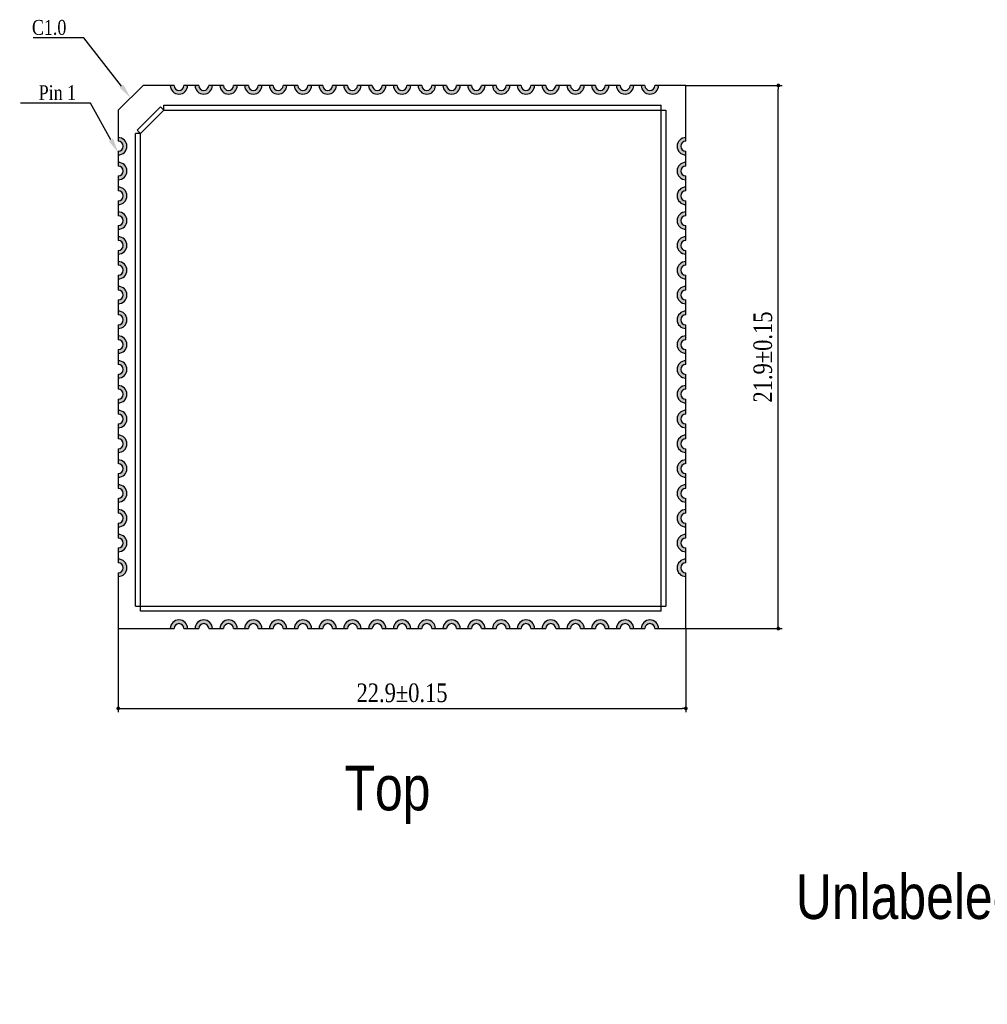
# Model space of a CAD drawing. Header units: millimetres. Extents: x -15.7 to 68.4, y -15.2 to 25.9.
# Tile 1 of 7: x -15.7 to 23.4, y -15.2 to 24.6. Entities that reach past the tile are written whole.
import ezdxf
from ezdxf import colors
from ezdxf.entities.mleader import LeaderData, LeaderLine
from ezdxf.math import Vec2, Vec3

# ---------------------------------------------------------------- set-up
doc = ezdxf.new("R2010")
doc.units = ezdxf.units.MM
doc.header["$LTSCALE"] = 30.734
doc.header["$PDMODE"] = 3
doc.header["$PDSIZE"] = 8
doc.layers.get('0').update_dxf_attribs({"linetype": 'CONTINUOUS'})
doc.layers.get('Defpoints').update_dxf_attribs({"linetype": 'CONTINUOUS'})
for name, color, linetype in [('01 实线', 7, 'CONTINUOUS'), ('02___PRT_ALL_AXES', 7, 'CONTINUOUS'), ('03 标注', 3, 'CONTINUOUS'), ('04 \\M+2A4E5\\M+2A672', 1, 'CONTINUOUS')]:
    doc.layers.add(name, color=color, linetype=linetype)
doc.styles.add('Font_1_Times New Roman', font='times.ttf', dxfattribs={"width": 0.8})
doc.styles.add('ST1', font='arial.ttf', dxfattribs={"width": 0.8})
doc.dimstyles.new('Dim._2_spot_mini', dxfattribs={"dimscale": 0.3, "dimtxt": 2.5, "dimasz": 0.5, "dimexe": 0.5, "dimexo": 0, "dimgap": 0.8, "dimtad": 1, "dimdec": 3, "dimzin": 9, "dimdsep": 46, "dimtxsty": 'Font_1_Times New Roman', "dimblk": 'DOT', "dimcen": 0.1, "dimclrd": 256, "dimclre": 256, "dimclrt": 256, "dimadec": 0, "dimazin": 0, "dimtp": 0.1, "dimtm": 0.1, "dimtfac": 1, "dimtdec": 3, "dimtmove": 0, "dimatfit": 3, "dimfxl": 0, "dimtolj": 1, "dimlwd": -1, "dimlwe": -1, "dimarcsym": 0})

# ---------------------------------------------------------------- blocks, each defined once
blk = doc.blocks.new('_Dot')
at = {"color": 0, "linetype": 'ByBlock', "lineweight": -2}
blk.add_line((-0.5, 0), (-1, 0), dxfattribs=at)
at = {"color": 0, "linetype": 'ByBlock', "const_width": 0.5}
blk.add_lwpolyline([(-0.25, 0, 1), (0.25, 0, 1)], format="xyb", close=True, dxfattribs=at)
blk = doc.blocks.new('*D1')
at = {"ltscale": 0.05, "transparency": 16777216}
for p, q in [((-11.701, 0), (-11.701, -3.369)), ((11.199, 0), (11.199, -3.369)), ((-11.551, -3.219), (11.049, -3.219))]:
    blk.add_line(p, q, dxfattribs=at)
at = {"layer": 'Defpoints', "color": 0, "ltscale": 0.05, "transparency": 16777216}
for p in [(-11.701, 0), (11.199, 0), (11.199, -3.219)]:
    blk.add_point(p, dxfattribs=at)
at = {"ltscale": 0.05, "transparency": 16777216, "xscale": 0.15, "yscale": 0.15, "zscale": 0.15, "rotation": 180}
blk.add_blockref('_Dot', (-11.701, -3.219), dxfattribs=at)
at = {"ltscale": 0.05, "transparency": 16777216, "xscale": 0.15, "yscale": 0.15, "zscale": 0.15}
blk.add_blockref('_Dot', (11.199, -3.219), dxfattribs=at)
at = {"ltscale": 0.05, "transparency": 16777216, "insert": (-0.251, -2.597), "char_height": 0.75, "attachment_point": 5, "style": 'Font_1_Times New Roman'}
blk.add_mtext('\\A1;22.9±0.15', dxfattribs=at)
blk = doc.blocks.new('*D2')
at = {"ltscale": 0.05, "transparency": 16777216}
for p, q in [((11.199, 21.9), (15.081, 21.9)), ((14.931, 0.15), (14.931, 21.75)), ((11.199, 0), (15.081, 0))]:
    blk.add_line(p, q, dxfattribs=at)
at = {"layer": 'Defpoints', "color": 0, "ltscale": 0.05, "transparency": 16777216}
for p in [(11.199, 21.9), (14.931, 21.9), (11.199, 0)]:
    blk.add_point(p, dxfattribs=at)
at = {"ltscale": 0.05, "transparency": 16777216, "xscale": 0.15, "yscale": 0.15, "zscale": 0.15}
for p, rotation in [((14.931, 21.9), 90), ((14.931, 0), 270)]:
    blk.add_blockref('_Dot', p, dxfattribs=dict(at, rotation=rotation))
at = {"ltscale": 0.05, "transparency": 16777216, "insert": (14.309, 10.95), "char_height": 0.75, "attachment_point": 5, "rotation": 90, "style": 'Font_1_Times New Roman'}
blk.add_mtext('\\A1;21.9±0.15', dxfattribs=at)

msp = doc.modelspace()

# ---------------------------------------------------------------- hatches: boundary and pattern name
at = {"layer": '03 标注', "ltscale": 0.05}
h = msp.add_hatch(color=0, dxfattribs=at)
h.dxf.hatch_style = 1
h.paths.add_polyline_path([(-8.901, 21.9), (-9.051, 21.9, -1), (-9.451, 21.9), (-9.601, 21.9, 1)])
h.paths.add_polyline_path([(-7.901, 21.9), (-8.051, 21.9, -1), (-8.451, 21.9), (-8.601, 21.9, 1)])
h.paths.add_polyline_path([(-6.901, 21.9), (-7.051, 21.9, -1), (-7.451, 21.9), (-7.601, 21.9, 1)])
h.paths.add_polyline_path([(-5.901, 21.9), (-6.051, 21.9, -1), (-6.451, 21.9), (-6.601, 21.9, 1)])
h.paths.add_polyline_path([(-4.901, 21.9), (-5.051, 21.9, -1), (-5.451, 21.9), (-5.601, 21.9, 1)])
h.paths.add_polyline_path([(-3.901, 21.9), (-4.051, 21.9, -1), (-4.451, 21.9), (-4.601, 21.9, 1)])
h.paths.add_polyline_path([(-2.901, 21.9), (-3.051, 21.9, -1), (-3.451, 21.9), (-3.601, 21.9, 1)])
h.paths.add_polyline_path([(-1.901, 21.9), (-2.051, 21.9, -1), (-2.451, 21.9), (-2.601, 21.9, 1)])
h.paths.add_polyline_path([(-0.901, 21.9), (-1.051, 21.9, -1), (-1.451, 21.9), (-1.601, 21.9, 1)])
h.paths.add_polyline_path([(1.099, 21.9), (0.949, 21.9, -1), (0.549, 21.9), (0.399, 21.9, 1)])
h.paths.add_polyline_path([(0.099, 21.9), (-0.051, 21.9, -1), (-0.451, 21.9), (-0.601, 21.9, 1)])
h.paths.add_polyline_path([(2.099, 21.9), (1.949, 21.9, -1), (1.549, 21.9), (1.399, 21.9, 1)])
h.paths.add_polyline_path([(3.099, 21.9), (2.949, 21.9, -1), (2.549, 21.9), (2.399, 21.9, 1)])
h.paths.add_polyline_path([(4.099, 21.9), (3.949, 21.9, -1), (3.549, 21.9), (3.399, 21.9, 1)])
h.paths.add_polyline_path([(5.099, 21.9), (4.949, 21.9, -1), (4.549, 21.9), (4.399, 21.9, 1)])
h.paths.add_polyline_path([(6.099, 21.9), (5.949, 21.9, -1), (5.549, 21.9), (5.399, 21.9, 1)])
h.paths.add_polyline_path([(7.099, 21.9), (6.949, 21.9, -1), (6.549, 21.9), (6.399, 21.9, 1)])
h.paths.add_polyline_path([(8.099, 21.9), (7.949, 21.9, -1), (7.549, 21.9), (7.399, 21.9, 1)])
h.paths.add_polyline_path([(9.099, 21.9), (8.949, 21.9, -1), (8.549, 21.9), (8.399, 21.9, 1)])
h.paths.add_polyline_path([(10.099, 21.9), (9.949, 21.9, -1), (9.549, 21.9), (9.399, 21.9, 1)])
h.paths.add_polyline_path([(11.199, 19.65), (11.199, 19.8, 1), (11.199, 19.1), (11.199, 19.25, -1)])
h.paths.add_polyline_path([(11.199, 18.65), (11.199, 18.8, 1), (11.199, 18.1), (11.199, 18.25, -1)])
h.paths.add_polyline_path([(11.199, 17.65), (11.199, 17.8, 1), (11.199, 17.1), (11.199, 17.25, -1)])
h.paths.add_polyline_path([(11.199, 16.65), (11.199, 16.8, 1), (11.199, 16.1), (11.199, 16.25, -1)])
h.paths.add_polyline_path([(11.199, 15.65), (11.199, 15.8, 1), (11.199, 15.1), (11.199, 15.25, -1)])
h.paths.add_polyline_path([(11.199, 14.25, -1), (11.199, 14.65), (11.199, 14.8, 1), (11.199, 14.1)])
h.paths.add_polyline_path([(11.199, 13.25, -1), (11.199, 13.65), (11.199, 13.8, 1), (11.199, 13.1)])
h.paths.add_polyline_path([(11.199, 12.25, -1), (11.199, 12.65), (11.199, 12.8, 1), (11.199, 12.1)])
h.paths.add_polyline_path([(11.199, 11.65), (11.199, 11.8, 1), (11.199, 11.1), (11.199, 11.25, -1)])
h.paths.add_polyline_path([(11.199, 10.25, -1), (11.199, 10.65), (11.199, 10.8, 1), (11.199, 10.1)])
h.paths.add_polyline_path([(11.199, 9.25, -1), (11.199, 9.65), (11.199, 9.8, 1), (11.199, 9.1)])
h.paths.add_polyline_path([(11.199, 8.65), (11.199, 8.8, 1), (11.199, 8.1), (11.199, 8.25, -1)])
h.paths.add_polyline_path([(11.199, 7.25, -1), (11.199, 7.65), (11.199, 7.8, 1), (11.199, 7.1)])
h.paths.add_polyline_path([(11.199, 6.25, -1), (11.199, 6.65), (11.199, 6.8, 1), (11.199, 6.1)])
h.paths.add_polyline_path([(11.199, 5.65), (11.199, 5.8, 1), (11.199, 5.1), (11.199, 5.25, -1)])
h.paths.add_polyline_path([(11.199, 4.65), (11.199, 4.8, 1), (11.199, 4.1), (11.199, 4.25, -1)])
h.paths.add_polyline_path([(11.199, 3.65), (11.199, 3.8, 1), (11.199, 3.1), (11.199, 3.25, -1)])
h.paths.add_polyline_path([(11.199, 2.65), (11.199, 2.8, 1), (11.199, 2.1), (11.199, 2.25, -1)])
h.paths.add_polyline_path([(9.949, 0), (10.099, 0, 1), (9.399, 0), (9.549, 0, -1)])
h.paths.add_polyline_path([(8.949, 0), (9.099, 0, 1), (8.399, 0), (8.549, 0, -1)])
h.paths.add_polyline_path([(7.949, 0), (8.099, 0, 1), (7.399, 0), (7.549, 0, -1)])
h.paths.add_polyline_path([(6.949, 0), (7.099, 0, 1), (6.399, 0), (6.549, 0, -1)])
h.paths.add_polyline_path([(5.949, 0), (6.099, 0, 1), (5.399, 0), (5.549, 0, -1)])
h.paths.add_polyline_path([(4.949, 0), (5.099, 0, 1), (4.399, 0), (4.549, 0, -1)])
h.paths.add_polyline_path([(3.949, 0), (4.099, 0, 1), (3.399, 0), (3.549, 0, -1)])
h.paths.add_polyline_path([(2.949, 0), (3.099, 0, 1), (2.399, 0), (2.549, 0, -1)])
h.paths.add_polyline_path([(1.949, 0), (2.099, 0, 1), (1.399, 0), (1.549, 0, -1)])
h.paths.add_polyline_path([(0.949, 0), (1.099, 0, 1), (0.399, 0), (0.549, 0, -1)])
h.paths.add_polyline_path([(-0.051, 0), (0.099, 0, 1), (-0.601, 0), (-0.451, 0, -1)])
h.paths.add_polyline_path([(-1.051, 0), (-0.901, 0, 1), (-1.601, 0), (-1.451, 0, -1)])
h.paths.add_polyline_path([(-2.051, 0), (-1.901, 0, 1), (-2.601, 0), (-2.451, 0, -1)])
h.paths.add_polyline_path([(-3.051, 0), (-2.901, 0, 1), (-3.601, 0), (-3.451, 0, -1)])
h.paths.add_polyline_path([(-4.051, 0), (-3.901, 0, 1), (-4.601, 0), (-4.451, 0, -1)])
h.paths.add_polyline_path([(-5.051, 0), (-4.901, 0, 1), (-5.601, 0), (-5.451, 0, -1)])
h.paths.add_polyline_path([(-6.051, 0), (-5.901, 0, 1), (-6.601, 0), (-6.451, 0, -1)])
h.paths.add_polyline_path([(-7.051, 0), (-6.901, 0, 1), (-7.601, 0), (-7.451, 0, -1)])
h.paths.add_polyline_path([(-8.051, 0), (-7.901, 0, 1), (-8.601, 0), (-8.451, 0, -1)])
h.paths.add_polyline_path([(-9.051, 0), (-8.901, 0, 1), (-9.601, 0), (-9.451, 0, -1)])
h.paths.add_polyline_path([(-11.701, 2.1, 1), (-11.701, 2.8), (-11.701, 2.65, -1), (-11.701, 2.25)])
h.paths.add_polyline_path([(-11.701, 3.1, 1), (-11.701, 3.8), (-11.701, 3.65, -1), (-11.701, 3.25)])
h.paths.add_polyline_path([(-11.701, 4.1, 1), (-11.701, 4.8), (-11.701, 4.65, -1), (-11.701, 4.25)])
h.paths.add_polyline_path([(-11.701, 5.1, 1), (-11.701, 5.8), (-11.701, 5.65, -1), (-11.701, 5.25)])
h.paths.add_polyline_path([(-11.701, 6.1, 1), (-11.701, 6.8), (-11.701, 6.65, -1), (-11.701, 6.25)])
h.paths.add_polyline_path([(-11.701, 7.1, 1), (-11.701, 7.8), (-11.701, 7.65, -1), (-11.701, 7.25)])
h.paths.add_polyline_path([(-11.701, 8.1, 1), (-11.701, 8.8), (-11.701, 8.65, -1), (-11.701, 8.25)])
h.paths.add_polyline_path([(-11.701, 9.1, 1), (-11.701, 9.8), (-11.701, 9.65, -1), (-11.701, 9.25)])
h.paths.add_polyline_path([(-11.701, 10.1, 1), (-11.701, 10.8), (-11.701, 10.65, -1), (-11.701, 10.25)])
h.paths.add_polyline_path([(-11.701, 11.1, 1), (-11.701, 11.8), (-11.701, 11.65, -1), (-11.701, 11.25)])
h.paths.add_polyline_path([(-11.701, 12.1, 1), (-11.701, 12.8), (-11.701, 12.65, -1), (-11.701, 12.25)])
h.paths.add_polyline_path([(-11.701, 13.1, 1), (-11.701, 13.8), (-11.701, 13.65, -1), (-11.701, 13.25)])
h.paths.add_polyline_path([(-11.701, 14.1, 1), (-11.701, 14.8), (-11.701, 14.65, -1), (-11.701, 14.25)])
h.paths.add_polyline_path([(-11.701, 15.1, 1), (-11.701, 15.8), (-11.701, 15.65, -1), (-11.701, 15.25)])
h.paths.add_polyline_path([(-11.701, 16.1, 1), (-11.701, 16.8), (-11.701, 16.65, -1), (-11.701, 16.25)])
h.paths.add_polyline_path([(-11.701, 17.1, 1), (-11.701, 17.8), (-11.701, 17.65, -1), (-11.701, 17.25)])
h.paths.add_polyline_path([(-11.701, 18.1, 1), (-11.701, 18.8), (-11.701, 18.65, -1), (-11.701, 18.25)])
h.paths.add_polyline_path([(-11.701, 19.1, 1), (-11.701, 19.8), (-11.701, 19.65, -1), (-11.701, 19.25)])
h.paths.add_polyline_path([(44.7126, 16.45), (43.7126, 16.45), (43.7126, 15.45), (44.7126, 15.45)])
h.paths.add_polyline_path([(44.7126, 14.45), (43.7126, 14.45), (43.7126, 13.45), (44.7126, 13.45)])
h.paths.add_polyline_path([(43.7126, 12.45), (43.7126, 11.45), (44.7126, 11.45), (44.7126, 12.45)])
h.paths.add_polyline_path([(43.7126, 10.45), (43.7126, 9.45), (44.7126, 9.45), (44.7126, 10.45)])
h.paths.add_polyline_path([(46.7126, 14.45), (45.7126, 14.45), (45.7126, 13.45), (46.7126, 13.45)])
h.paths.add_polyline_path([(46.7126, 11.45), (46.7126, 12.45), (45.7126, 12.45), (45.7126, 11.45)])
h.paths.add_polyline_path([(45.7126, 10.45), (45.7126, 9.45), (46.7126, 9.45), (46.7126, 10.45)])
h.paths.add_polyline_path([(44.7126, 7.45), (44.7126, 8.45), (43.7126, 8.45), (43.7126, 7.45)])
h.paths.add_polyline_path([(46.7126, 8.45), (45.7126, 8.45), (45.7126, 7.45), (46.7126, 7.45)])
h.paths.add_polyline_path([(44.7126, 5.45), (44.7126, 6.45), (43.7126, 6.45), (43.7126, 5.45)])
h.paths.add_polyline_path([(49.7126, 7.45), (50.7126, 7.45), (50.7126, 8.45), (49.7126, 8.45)])
h.paths.add_polyline_path([(52.7126, 7.45), (52.7126, 8.45), (51.7126, 8.45), (51.7126, 7.45)])
h.paths.add_polyline_path([(54.7126, 8.45), (53.7126, 8.45), (53.7126, 7.45), (54.7126, 7.45)])
h.paths.add_polyline_path([(56.7126, 8.45), (55.7126, 8.45), (55.7126, 7.45), (56.7126, 7.45)])
h.paths.add_polyline_path([(56.7126, 10.45), (55.7126, 10.45), (55.7126, 9.45), (56.7126, 9.45)])
h.paths.add_polyline_path([(54.7126, 9.45), (54.7126, 10.45), (53.7126, 10.45), (53.7126, 9.45)])
h.paths.add_polyline_path([(52.7126, 10.45), (51.7126, 10.45), (51.7126, 9.45), (52.7126, 9.45)])
h.paths.add_polyline_path([(50.7126, 10.45), (49.7126, 10.45), (49.7126, 9.45), (50.7126, 9.45)])
h.paths.add_polyline_path([(49.7126, 12.45), (49.7126, 11.45), (50.7126, 11.45), (50.7126, 12.45)])
h.paths.add_polyline_path([(51.7126, 11.45), (52.7126, 11.45), (52.7126, 12.45), (51.7126, 12.45)])
h.paths.add_polyline_path([(53.7126, 11.45), (54.7126, 11.45), (54.7126, 12.45), (53.7126, 12.45)])
h.paths.add_polyline_path([(55.7126, 11.45), (56.7126, 11.45), (56.7126, 12.45), (55.7126, 12.45)])
h.paths.add_polyline_path([(56.7126, 14.45), (55.7126, 14.45), (55.7126, 13.45), (56.7126, 13.45)])
h.paths.add_polyline_path([(56.7126, 16.45), (55.7126, 16.45), (55.7126, 15.45), (56.7126, 15.45)])
h.paths.add_polyline_path([(54.7126, 16.45), (53.7126, 16.45), (53.7126, 15.45), (54.7126, 15.45)])
h.paths.add_polyline_path([(54.7126, 14.45), (53.7126, 14.45), (53.7126, 13.45), (54.7126, 13.45)])
h.paths.add_polyline_path([(51.7126, 14.45), (51.7126, 13.45), (52.7126, 13.45), (52.7126, 14.45)])
h.paths.add_polyline_path([(52.7126, 16.45), (51.7126, 16.45), (51.7126, 15.45), (52.7126, 15.45)])
h.paths.add_polyline_path([(50.7126, 15.45), (50.7126, 16.45), (49.7126, 16.45), (49.7126, 15.45)])
h.paths.add_polyline_path([(49.7126, 14.45), (49.7126, 13.45), (50.7126, 13.45), (50.7126, 14.45)])
h.paths.add_polyline_path([(62.5626, 0.8), (61.8626, 0.8), (61.8626, 0), (62.0126, 0, -1), (62.4126, 0), (62.5626, 0)])
h.paths.add_polyline_path([(60.8626, 0.8), (60.8626, 0), (61.0126, 0, -1), (61.4126, 0), (61.5626, 0), (61.5626, 0.8)])
h.paths.add_polyline_path([(60.5626, 0.8), (59.8626, 0.8), (59.8626, 0), (60.0126, 0, -1), (60.4126, 0), (60.5626, 0)])
h.paths.add_polyline_path([(58.8626, 0.8), (58.8626, 0), (59.0126, 0, -1), (59.4126, 0), (59.5626, 0), (59.5626, 0.8)])
h.paths.add_polyline_path([(57.8626, 0.8), (57.8626, 0), (58.0126, 0, -1), (58.4126, 0), (58.5626, 0), (58.5626, 0.8)])
h.paths.add_polyline_path([(56.8626, 0.8), (56.8626, 0), (57.0126, 0, -1), (57.4126, 0), (57.5626, 0), (57.5626, 0.8)])
h.paths.add_polyline_path([(55.8626, 0.8), (55.8626, 0), (56.0126, 0, -1), (56.4126, 0), (56.5626, 0), (56.5626, 0.8)])
h.paths.add_polyline_path([(54.8626, 0.8), (54.8626, 0), (55.0126, 0, -1), (55.4126, 0), (55.5626, 0), (55.5626, 0.8)])
h.paths.add_polyline_path([(53.8626, 0.8), (53.8626, 0), (54.0126, 0, -1), (54.4126, 0), (54.5626, 0), (54.5626, 0.8)])
h.paths.add_polyline_path([(52.8626, 0.8), (52.8626, 0), (53.0126, 0, -1), (53.4126, 0), (53.5626, 0), (53.5626, 0.8)])
h.paths.add_polyline_path([(51.8626, 0.8), (51.8626, 0), (52.0126, 0, -1), (52.4126, 0), (52.5626, 0), (52.5626, 0.8)])
h.paths.add_polyline_path([(50.8626, 0.8), (50.8626, 0), (51.0126, 0, -1), (51.4126, 0), (51.5626, 0), (51.5626, 0.8)])
h.paths.add_polyline_path([(49.8626, 0.8), (49.8626, 0), (50.0126, 0, -1), (50.4126, 0), (50.5626, 0), (50.5626, 0.8)])
h.paths.add_polyline_path([(48.8626, 0.8), (48.8626, 0), (49.0126, 0, -1), (49.4126, 0), (49.5626, 0), (49.5626, 0.8)])
h.paths.add_polyline_path([(47.8626, 0.8), (47.8626, 0), (48.0126, 0, -1), (48.4126, 0), (48.5626, 0), (48.5626, 0.8)])
h.paths.add_polyline_path([(46.8626, 0.8), (46.8626, 0), (47.0126, 0, -1), (47.4126, 0), (47.5626, 0), (47.5626, 0.8)])
h.paths.add_polyline_path([(45.8626, 0.8), (45.8626, 0), (46.0126, 0, -1), (46.4126, 0), (46.5626, 0), (46.5626, 0.8)])
h.paths.add_polyline_path([(44.8626, 0.8), (44.8626, 0), (45.0126, 0, -1), (45.4126, 0), (45.5626, 0), (45.5626, 0.8)])
h.paths.add_polyline_path([(43.8626, 0.8), (43.8626, 0), (44.0126, 0, -1), (44.4126, 0), (44.5626, 0), (44.5626, 0.8)])
h.paths.add_polyline_path([(42.8626, 0.8), (42.8626, 0), (43.0126, 0, -1), (43.4126, 0), (43.5626, 0), (43.5626, 0.8)])
h.paths.add_polyline_path([(42.5626, 2.8), (41.7626, 2.8), (41.7626, 2.65, -1), (41.7626, 2.25), (41.7626, 2.1), (42.5626, 2.1)])
h.paths.add_polyline_path([(42.5626, 3.8), (41.7626, 3.8), (41.7626, 3.65, -1), (41.7626, 3.25), (41.7626, 3.1), (42.5626, 3.1)])
h.paths.add_polyline_path([(42.5626, 4.8), (41.7626, 4.8), (41.7626, 4.65, -1), (41.7626, 4.25), (41.7626, 4.1), (42.5626, 4.1)])
h.paths.add_polyline_path([(42.5626, 5.8), (41.7626, 5.8), (41.7626, 5.65, -1), (41.7626, 5.25), (41.7626, 5.1), (42.5626, 5.1)])
h.paths.add_polyline_path([(42.5626, 6.8), (41.7626, 6.8), (41.7626, 6.65, -1), (41.7626, 6.25), (41.7626, 6.1), (42.5626, 6.1)])
h.paths.add_polyline_path([(42.5626, 7.8), (41.7626, 7.8), (41.7626, 7.65, -1), (41.7626, 7.25), (41.7626, 7.1), (42.5626, 7.1)])
h.paths.add_polyline_path([(42.5626, 8.8), (41.7626, 8.8), (41.7626, 8.65, -1), (41.7626, 8.25), (41.7626, 8.1), (42.5626, 8.1)])
h.paths.add_polyline_path([(42.5626, 9.8), (41.7626, 9.8), (41.7626, 9.65, -1), (41.7626, 9.25), (41.7626, 9.1), (42.5626, 9.1)])
h.paths.add_polyline_path([(42.5626, 10.8), (41.7626, 10.8), (41.7626, 10.65, -1), (41.7626, 10.25), (41.7626, 10.1), (42.5626, 10.1)])
h.paths.add_polyline_path([(42.5626, 11.8), (41.7626, 11.8), (41.7626, 11.65, -1), (41.7626, 11.25), (41.7626, 11.1), (42.5626, 11.1)])
h.paths.add_polyline_path([(42.5626, 12.8), (41.7626, 12.8), (41.7626, 12.65, -1), (41.7626, 12.25), (41.7626, 12.1), (42.5626, 12.1)])
h.paths.add_polyline_path([(41.7626, 13.8), (41.7626, 13.65, -1), (41.7626, 13.25), (41.7626, 13.1), (42.5626, 13.1), (42.5626, 13.8)])
h.paths.add_polyline_path([(42.5626, 14.8), (41.7626, 14.8), (41.7626, 14.65, -1), (41.7626, 14.25), (41.7626, 14.1), (42.5626, 14.1)])
h.paths.add_polyline_path([(42.5626, 15.1), (42.5626, 15.8), (41.7626, 15.8), (41.7626, 15.65, -1), (41.7626, 15.25), (41.7626, 15.1)])
h.paths.add_polyline_path([(42.5626, 16.1), (42.5626, 16.8), (41.7626, 16.8), (41.7626, 16.65, -1), (41.7626, 16.25), (41.7626, 16.1)])
h.paths.add_polyline_path([(41.7626, 17.8), (41.7626, 17.65, -1), (41.7626, 17.25), (41.7626, 17.1), (42.5626, 17.1), (42.5626, 17.8)])
h.paths.add_polyline_path([(42.5626, 18.1), (42.5626, 18.8), (41.7626, 18.8), (41.7626, 18.65, -1), (41.7626, 18.25), (41.7626, 18.1)])
h.paths.add_polyline_path([(42.5626, 19.8), (41.7626, 19.8), (41.7626, 19.65, -1), (41.7626, 19.25), (41.7626, 19.1), (42.5626, 19.1)])
h.paths.add_polyline_path([(43.0126, 21.9), (42.8626, 21.9), (42.8626, 21.1), (43.5626, 21.1), (43.5626, 21.9), (43.4126, 21.9, -1)])
h.paths.add_polyline_path([(43.8626, 21.1), (44.5626, 21.1), (44.5626, 21.9), (44.4126, 21.9, -1), (44.0126, 21.9), (43.8626, 21.9)])
h.paths.add_polyline_path([(44.8626, 21.1), (45.5626, 21.1), (45.5626, 21.9), (45.4126, 21.9, -1), (45.0126, 21.9), (44.8626, 21.9)])
h.paths.add_polyline_path([(45.8626, 21.1), (46.5626, 21.1), (46.5626, 21.9), (46.4126, 21.9, -1), (46.0126, 21.9), (45.8626, 21.9)])
h.paths.add_polyline_path([(46.8626, 21.1), (47.5626, 21.1), (47.5626, 21.9), (47.4126, 21.9, -1), (47.0126, 21.9), (46.8626, 21.9)])
h.paths.add_polyline_path([(48.0126, 21.9), (47.8626, 21.9), (47.8626, 21.1), (48.5626, 21.1), (48.5626, 21.9), (48.4126, 21.9, -1)])
h.paths.add_polyline_path([(49.5626, 21.9), (49.4126, 21.9, -1), (49.0126, 21.9), (48.8626, 21.9), (48.8626, 21.1), (49.5626, 21.1)])
h.paths.add_polyline_path([(50.5626, 21.1), (50.5626, 21.9), (50.4126, 21.9, -1), (50.0126, 21.9), (49.8626, 21.9), (49.8626, 21.1)])
h.paths.add_polyline_path([(51.5626, 21.9), (51.4126, 21.9, -1), (51.0126, 21.9), (50.8626, 21.9), (50.8626, 21.1), (51.5626, 21.1)])
h.paths.add_polyline_path([(52.0126, 21.9), (51.8626, 21.9), (51.8626, 21.1), (52.5626, 21.1), (52.5626, 21.9), (52.4126, 21.9, -1)])
h.paths.add_polyline_path([(53.5626, 21.1), (53.5626, 21.9), (53.4126, 21.9, -1), (53.0126, 21.9), (52.8626, 21.9), (52.8626, 21.1)])
h.paths.add_polyline_path([(54.5626, 21.1), (54.5626, 21.9), (54.4126, 21.9, -1), (54.0126, 21.9), (53.8626, 21.9), (53.8626, 21.1)])
h.paths.add_polyline_path([(55.5626, 21.1), (55.5626, 21.9), (55.4126, 21.9, -1), (55.0126, 21.9), (54.8626, 21.9), (54.8626, 21.1)])
h.paths.add_polyline_path([(55.8626, 21.9), (55.8626, 21.1), (56.5626, 21.1), (56.5626, 21.9), (56.4126, 21.9, -1), (56.0126, 21.9)])
h.paths.add_polyline_path([(56.8626, 21.9), (56.8626, 21.1), (57.5626, 21.1), (57.5626, 21.9), (57.4126, 21.9, -1), (57.0126, 21.9)])
h.paths.add_polyline_path([(57.8626, 21.9), (57.8626, 21.1), (58.5626, 21.1), (58.5626, 21.9), (58.4126, 21.9, -1), (58.0126, 21.9)])
h.paths.add_polyline_path([(58.8626, 21.9), (58.8626, 21.1), (59.5626, 21.1), (59.5626, 21.9), (59.4126, 21.9, -1), (59.0126, 21.9)])
h.paths.add_polyline_path([(59.8626, 21.9), (59.8626, 21.1), (60.5626, 21.1), (60.5626, 21.9), (60.4126, 21.9, -1), (60.0126, 21.9)])
h.paths.add_polyline_path([(61.8626, 21.9), (61.8626, 21.1), (62.5626, 21.1), (62.5626, 21.9), (62.4126, 21.9, -1), (62.0126, 21.9)])
h.paths.add_polyline_path([(60.8626, 21.9), (60.8626, 21.1), (61.5626, 21.1), (61.5626, 21.9), (61.4126, 21.9, -1), (61.0126, 21.9)])
h.paths.add_polyline_path([(63.4626, 21.15), (63.6626, 20.6), (63.8626, 21.15)])
h.paths.add_polyline_path([(63.8626, 19.8), (63.8626, 19.1), (64.6626, 19.1), (64.6626, 19.25, -1), (64.6626, 19.65), (64.6626, 19.8)])
h.paths.add_polyline_path([(63.8626, 18.8), (63.8626, 18.1), (64.6626, 18.1), (64.6626, 18.25, -1), (64.6626, 18.65), (64.6626, 18.8)])
h.paths.add_polyline_path([(63.8626, 17.8), (63.8626, 17.1), (64.6626, 17.1), (64.6626, 17.25, -1), (64.6626, 17.65), (64.6626, 17.8)])
h.paths.add_polyline_path([(63.8626, 16.8), (63.8626, 16.1), (64.6626, 16.1), (64.6626, 16.25, -1), (64.6626, 16.65), (64.6626, 16.8)])
h.paths.add_polyline_path([(63.8626, 15.8), (63.8626, 15.1), (64.6626, 15.1), (64.6626, 15.25, -1), (64.6626, 15.65), (64.6626, 15.8)])
h.paths.add_polyline_path([(63.8626, 14.8), (63.8626, 14.1), (64.6626, 14.1), (64.6626, 14.25, -1), (64.6626, 14.65), (64.6626, 14.8)])
h.paths.add_polyline_path([(63.8626, 13.8), (63.8626, 13.1), (64.6626, 13.1), (64.6626, 13.25, -1), (64.6626, 13.65), (64.6626, 13.8)])
h.paths.add_polyline_path([(63.8626, 12.8), (63.8626, 12.1), (64.6626, 12.1), (64.6626, 12.25, -1), (64.6626, 12.65), (64.6626, 12.8)])
h.paths.add_polyline_path([(63.8626, 11.8), (63.8626, 11.1), (64.6626, 11.1), (64.6626, 11.25, -1), (64.6626, 11.65), (64.6626, 11.8)])
h.paths.add_polyline_path([(63.8626, 10.8), (63.8626, 10.1), (64.6626, 10.1), (64.6626, 10.25, -1), (64.6626, 10.65), (64.6626, 10.8)])
h.paths.add_polyline_path([(63.8626, 9.8), (63.8626, 9.1), (64.6626, 9.1), (64.6626, 9.25, -1), (64.6626, 9.65), (64.6626, 9.8)])
h.paths.add_polyline_path([(63.8626, 8.8), (63.8626, 8.1), (64.6626, 8.1), (64.6626, 8.25, -1), (64.6626, 8.65), (64.6626, 8.8)])
h.paths.add_polyline_path([(63.8626, 7.8), (63.8626, 7.1), (64.6626, 7.1), (64.6626, 7.25, -1), (64.6626, 7.65), (64.6626, 7.8)])
h.paths.add_polyline_path([(63.8626, 6.8), (63.8626, 6.1), (64.6626, 6.1), (64.6626, 6.25, -1), (64.6626, 6.65), (64.6626, 6.8)])
h.paths.add_polyline_path([(63.8626, 5.8), (63.8626, 5.1), (64.6626, 5.1), (64.6626, 5.25, -1), (64.6626, 5.65), (64.6626, 5.8)])
h.paths.add_polyline_path([(63.8626, 4.8), (63.8626, 4.1), (64.6626, 4.1), (64.6626, 4.25, -1), (64.6626, 4.65), (64.6626, 4.8)])
h.paths.add_polyline_path([(63.8626, 3.8), (63.8626, 3.1), (64.6626, 3.1), (64.6626, 3.25, -1), (64.6626, 3.65), (64.6626, 3.8)])
h.paths.add_polyline_path([(63.8626, 2.8), (63.8626, 2.1), (64.6626, 2.1), (64.6626, 2.25, -1), (64.6626, 2.65), (64.6626, 2.8)])

# ---------------------------------------------------------------- linework, layer by layer
at = {"color": 7, "linetype": 'Continuous'}
for p, q in [((-10.701, 21.9), (-11.701, 20.9)), ((-9.8594, 20.9), (-9.8594, 21.1)), ((-9.8594, 21.1), (10.199, 21.1)), ((10.199, 0.7), (10.199, 21.1)), ((-10.9424, 20.0998), (-10.0008, 21.0414)), ((-10.801, 19.9584), (-9.8594, 20.9)), ((-9.8594, 20.9), (-10.0008, 21.0414)), ((-9.8594, 20.9), (10.399, 20.9)), ((10.399, 20.9), (10.399, 0.9)), ((-11.001, 0.9), (-11.001, 19.9584)), ((-10.801, 19.9584), (-11.001, 19.9584)), ((-10.801, 19.9584), (-10.9424, 20.0998)), ((-10.801, 0.7), (-10.801, 19.9584)), ((-11.001, 0.9), (10.399, 0.9)), ((10.199, 0.7), (-10.801, 0.7))]:
    msp.add_line(p, q, dxfattribs=at)
at = {"layer": '02___PRT_ALL_AXES', "color": 7, "linetype": 'Continuous'}
for p, q in [((-9.451, 21.9), (-10.701, 21.9)), ((-8.451, 21.9), (-9.051, 21.9)), ((-7.451, 21.9), (-8.051, 21.9)), ((-6.451, 21.9), (-7.051, 21.9)), ((-5.451, 21.9), (-6.051, 21.9)), ((-4.451, 21.9), (-5.051, 21.9)), ((-3.451, 21.9), (-4.051, 21.9)), ((-2.451, 21.9), (-3.051, 21.9)), ((-1.451, 21.9), (-2.051, 21.9)), ((-0.451, 21.9), (-1.051, 21.9)), ((0.549, 21.9), (-0.051, 21.9)), ((1.549, 21.9), (0.949, 21.9)), ((2.549, 21.9), (1.949, 21.9)), ((3.549, 21.9), (2.949, 21.9)), ((4.549, 21.9), (3.949, 21.9)), ((5.549, 21.9), (4.949, 21.9)), ((6.549, 21.9), (5.949, 21.9)), ((7.549, 21.9), (6.949, 21.9)), ((8.549, 21.9), (7.949, 21.9)), ((9.549, 21.9), (8.949, 21.9)), ((11.199, 21.9), (9.949, 21.9)), ((11.199, 19.65), (11.199, 21.9)), ((-11.701, 20.9), (-11.701, 19.65)), ((-11.701, 19.25), (-11.701, 18.65)), ((11.199, 18.65), (11.199, 19.25)), ((-11.701, 18.25), (-11.701, 17.65)), ((11.199, 17.65), (11.199, 18.25)), ((-11.701, 17.25), (-11.701, 16.65)), ((11.199, 16.65), (11.199, 17.25)), ((-11.701, 16.25), (-11.701, 15.65)), ((11.199, 15.65), (11.199, 16.25)), ((-11.701, 15.25), (-11.701, 14.65)), ((11.199, 14.65), (11.199, 15.25)), ((-11.701, 14.25), (-11.701, 13.65)), ((11.199, 13.65), (11.199, 14.25)), ((-11.701, 13.25), (-11.701, 12.65)), ((11.199, 12.65), (11.199, 13.25)), ((-11.701, 12.25), (-11.701, 11.65)), ((11.199, 11.65), (11.199, 12.25)), ((-11.701, 11.25), (-11.701, 10.65)), ((11.199, 10.65), (11.199, 11.25)), ((-11.701, 10.25), (-11.701, 9.65)), ((11.199, 9.65), (11.199, 10.25)), ((-11.701, 9.25), (-11.701, 8.65)), ((11.199, 8.65), (11.199, 9.25)), ((-11.701, 8.25), (-11.701, 7.65)), ((11.199, 7.65), (11.199, 8.25)), ((-11.701, 7.25), (-11.701, 6.65)), ((11.199, 6.65), (11.199, 7.25)), ((-11.701, 6.25), (-11.701, 5.65)), ((11.199, 5.65), (11.199, 6.25)), ((-11.701, 5.25), (-11.701, 4.65)), ((11.199, 4.65), (11.199, 5.25)), ((-11.701, 4.25), (-11.701, 3.65)), ((11.199, 3.65), (11.199, 4.25)), ((-11.701, 3.25), (-11.701, 2.65)), ((11.199, 2.65), (11.199, 3.25)), ((-11.701, 2.25), (-11.701, 0)), ((11.199, 0), (11.199, 2.25)), ((-11.701, 0), (-9.451, 0)), ((-9.051, 0), (-8.451, 0)), ((-8.051, 0), (-7.451, 0)), ((-7.051, 0), (-6.451, 0)), ((-6.051, 0), (-5.451, 0)), ((-5.051, 0), (-4.451, 0)), ((-4.051, 0), (-3.451, 0)), ((-3.051, 0), (-2.451, 0)), ((-2.051, 0), (-1.451, 0)), ((-1.051, 0), (-0.451, 0)), ((-0.051, 0), (0.549, 0)), ((0.949, 0), (1.549, 0)), ((1.949, 0), (2.549, 0)), ((2.949, 0), (3.549, 0)), ((3.949, 0), (4.549, 0)), ((4.949, 0), (5.549, 0)), ((5.949, 0), (6.549, 0)), ((6.949, 0), (7.549, 0)), ((7.949, 0), (8.549, 0)), ((8.949, 0), (9.549, 0)), ((9.949, 0), (11.199, 0))]:
    msp.add_line(p, q, dxfattribs=at)
for centre, radius, start, end in [((-9.251, 21.9), 0.35, 180, 0), ((-9.251, 21.9), 0.2, 180, 0), ((-8.251, 21.9), 0.35, 180, 0), ((-8.251, 21.9), 0.2, 180, 0), ((-7.251, 21.9), 0.35, 180, 0), ((-7.251, 21.9), 0.2, 180, 0), ((-6.251, 21.9), 0.35, 180, 0), ((-6.251, 21.9), 0.2, 180, 0), ((-5.251, 21.9), 0.35, 180, 0), ((-5.251, 21.9), 0.2, 180, 0), ((-4.251, 21.9), 0.35, 180, 0), ((-4.251, 21.9), 0.2, 180, 0), ((-3.251, 21.9), 0.35, 180, 0), ((-3.251, 21.9), 0.2, 180, 0), ((-2.251, 21.9), 0.35, 180, 0), ((-2.251, 21.9), 0.2, 180, 0), ((-1.251, 21.9), 0.35, 180, 0), ((-1.251, 21.9), 0.2, 180, 0), ((-0.251, 21.9), 0.35, 180, 0), ((-0.251, 21.9), 0.2, 180, 0), ((0.749, 21.9), 0.35, 180, 0), ((0.749, 21.9), 0.2, 180, 0), ((1.749, 21.9), 0.35, 180, 0), ((1.749, 21.9), 0.2, 180, 0), ((2.749, 21.9), 0.35, 180, 0), ((2.749, 21.9), 0.2, 180, 0), ((3.749, 21.9), 0.35, 180, 0), ((3.749, 21.9), 0.2, 180, 0), ((4.749, 21.9), 0.35, 180, 0), ((4.749, 21.9), 0.2, 180, 0), ((5.749, 21.9), 0.35, 180, 0), ((5.749, 21.9), 0.2, 180, 0), ((6.749, 21.9), 0.35, 180, 0), ((6.749, 21.9), 0.2, 180, 0), ((7.749, 21.9), 0.35, 180, 0), ((7.749, 21.9), 0.2, 180, 0), ((8.749, 21.9), 0.35, 180, 0), ((8.749, 21.9), 0.2, 180, 0), ((9.749, 21.9), 0.35, 180, 0), ((9.749, 21.9), 0.2, 180, 0), ((-11.701, 19.45), 0.35, 270, 90), ((-11.701, 19.45), 0.2, 270, 90), ((11.199, 19.45), 0.35, 90, 270), ((11.199, 19.45), 0.2, 90, 270), ((-11.701, 18.45), 0.35, 270, 90), ((11.199, 18.45), 0.35, 90, 270), ((-11.701, 18.45), 0.2, 270, 90), ((11.199, 18.45), 0.2, 90, 270), ((-11.701, 17.45), 0.35, 270, 90), ((-11.701, 17.45), 0.2, 270, 90), ((11.199, 17.45), 0.35, 90, 270), ((11.199, 17.45), 0.2, 90, 270), ((-11.701, 16.45), 0.35, 270, 90), ((11.199, 16.45), 0.35, 90, 270), ((-11.701, 16.45), 0.2, 270, 90), ((11.199, 16.45), 0.2, 90, 270), ((-11.701, 15.45), 0.35, 270, 90), ((-11.701, 15.45), 0.2, 270, 90), ((11.199, 15.45), 0.35, 90, 270), ((11.199, 15.45), 0.2, 90, 270), ((-11.701, 14.45), 0.35, 270, 90), ((11.199, 14.45), 0.35, 90, 270), ((-11.701, 14.45), 0.2, 270, 90), ((11.199, 14.45), 0.2, 90, 270), ((-11.701, 13.45), 0.35, 270, 90), ((-11.701, 13.45), 0.2, 270, 90), ((11.199, 13.45), 0.35, 90, 270), ((11.199, 13.45), 0.2, 90, 270), ((-11.701, 12.45), 0.35, 270, 90), ((11.199, 12.45), 0.35, 90, 270), ((-11.701, 12.45), 0.2, 270, 90), ((11.199, 12.45), 0.2, 90, 270), ((-11.701, 11.45), 0.35, 270, 90), ((-11.701, 11.45), 0.2, 270, 90), ((11.199, 11.45), 0.35, 90, 270), ((11.199, 11.45), 0.2, 90, 270), ((-11.701, 10.45), 0.35, 270, 90), ((11.199, 10.45), 0.35, 90, 270), ((-11.701, 10.45), 0.2, 270, 90), ((11.199, 10.45), 0.2, 90, 270), ((-11.701, 9.45), 0.35, 270, 90), ((-11.701, 9.45), 0.2, 270, 90), ((11.199, 9.45), 0.35, 90, 270), ((11.199, 9.45), 0.2, 90, 270), ((-11.701, 8.45), 0.35, 270, 90), ((11.199, 8.45), 0.35, 90, 270), ((-11.701, 8.45), 0.2, 270, 90), ((11.199, 8.45), 0.2, 90, 270), ((-11.701, 7.45), 0.35, 270, 90), ((-11.701, 7.45), 0.2, 270, 90), ((11.199, 7.45), 0.35, 90, 270), ((11.199, 7.45), 0.2, 90, 270), ((-11.701, 6.45), 0.35, 270, 90), ((11.199, 6.45), 0.35, 90, 270), ((-11.701, 6.45), 0.2, 270, 90), ((11.199, 6.45), 0.2, 90, 270), ((-11.701, 5.45), 0.35, 270, 90), ((-11.701, 5.45), 0.2, 270, 90), ((11.199, 5.45), 0.35, 90, 270), ((11.199, 5.45), 0.2, 90, 270), ((-11.701, 4.45), 0.35, 270, 90), ((11.199, 4.45), 0.35, 90, 270), ((-11.701, 4.45), 0.2, 270, 90), ((11.199, 4.45), 0.2, 90, 270), ((-11.701, 3.45), 0.35, 270, 90), ((-11.701, 3.45), 0.2, 270, 90), ((11.199, 3.45), 0.35, 90, 270), ((11.199, 3.45), 0.2, 90, 270), ((-11.701, 2.45), 0.35, 270, 90), ((11.199, 2.45), 0.35, 90, 270), ((-11.701, 2.45), 0.2, 270, 90), ((11.199, 2.45), 0.2, 90, 270), ((-9.251, 0), 0.35, 0, 180), ((-9.251, 0), 0.2, 0, 180), ((-8.251, 0), 0.35, 0, 180), ((-8.251, 0), 0.2, 0, 180), ((-7.251, 0), 0.35, 0, 180), ((-7.251, 0), 0.2, 0, 180), ((-6.251, 0), 0.35, 0, 180), ((-6.251, 0), 0.2, 0, 180), ((-5.251, 0), 0.35, 0, 180), ((-5.251, 0), 0.2, 0, 180), ((-4.251, 0), 0.35, 0, 180), ((-4.251, 0), 0.2, 0, 180), ((-3.251, 0), 0.35, 0, 180), ((-3.251, 0), 0.2, 0, 180), ((-2.251, 0), 0.35, 0, 180), ((-2.251, 0), 0.2, 0, 180), ((-1.251, 0), 0.35, 0, 180), ((-1.251, 0), 0.2, 0, 180), ((-0.251, 0), 0.35, 0, 180), ((-0.251, 0), 0.2, 0, 180), ((0.749, 0), 0.35, 0, 180), ((0.749, 0), 0.2, 0, 180), ((1.749, 0), 0.35, 0, 180), ((1.749, 0), 0.2, 0, 180), ((2.749, 0), 0.35, 0, 180), ((2.749, 0), 0.2, 0, 180), ((3.749, 0), 0.35, 0, 180), ((3.749, 0), 0.2, 0, 180), ((4.749, 0), 0.35, 0, 180), ((4.749, 0), 0.2, 0, 180), ((5.749, 0), 0.35, 0, 180), ((5.749, 0), 0.2, 0, 180), ((6.749, 0), 0.35, 0, 180), ((6.749, 0), 0.2, 0, 180), ((7.749, 0), 0.35, 0, 180), ((7.749, 0), 0.2, 0, 180), ((8.749, 0), 0.35, 0, 180), ((8.749, 0), 0.2, 0, 180), ((9.749, 0), 0.35, 0, 180), ((9.749, 0), 0.2, 0, 180)]:
    msp.add_arc(centre, radius, start, end, dxfattribs=at)

# ---------------------------------------------------------------- texts
at = {"layer": '01 实线', "insert": (-2.5712, -5.5316), "char_height": 1.8, "attachment_point": 1, "style": 'ST1'}
msp.add_mtext_dynamic_manual_height_columns('Top', width=5.162481, gutter_width=15, heights=[0], dxfattribs=at)
at = {"layer": '01 实线', "insert": (14.4086, -9.9105), "char_height": 1.8, "width": 29.735872, "attachment_point": 1, "style": 'ST1'}
msp.add_mtext('\\pi1.2302;Unlabeled tolerance: +/-0.2mm', dxfattribs=at)

# ---------------------------------------------------------------- dimensions: what is measured, and where the dimension line sits
at = {"ltscale": 0.05}
dim = msp.add_linear_dim(base=(14.9314, 21.9), p1=(11.199, 0), p2=(11.199, 21.9), angle=90, dimstyle='Dim._2_spot_mini', override={"dimgap": 0.8, "dimtol": 1, "dimlim": 0, "dimtp": 0.15, "dimtm": 0.15}, dxfattribs=at)
dim.commit()
dim.dimension.update_dxf_attribs({"geometry": '*D2', "text_midpoint": (14.3089, 10.95)})
at = {"color": 0, "ltscale": 0.05}
dim = msp.add_linear_dim(base=(11.199, -3.2191), p1=(-11.701, 0), p2=(11.199, 0), dimstyle='Dim._2_spot_mini', override={"dimgap": 0.8, "dimtol": 1, "dimlim": 0, "dimtp": 0.15, "dimtm": 0.15}, dxfattribs=at)
dim.commit()
dim.dimension.update_dxf_attribs({"geometry": '*D1', "text_midpoint": (-0.251, -3.2191), "dimtype": 160})

# ---------------------------------------------------------------- leaders
at = {"ltscale": 0.05}
ml = msp.add_multileader_mtext('Standard', dxfattribs=at)
ml.set_content('C1.0', color=256, style='Font_1_Times New Roman')
ml.set_leader_properties(color=256, linetype='ByLayer', lineweight=-1)
ml.build(insert=Vec2(0, 0))
ml.multileader.update_dxf_attribs({"text_left_attachment_type": 6, "text_right_attachment_type": 6, "dogleg_length": 0.36, "arrow_head_size": 0.6, "scale": 0.3})
ctx = ml.context
ctx.base_point, ctx.scale, ctx.char_height, ctx.arrow_head_size, ctx.landing_gap_size, ctx.plane_origin = Vec3(-15.7019, 23.8219), 0.3, 0.6, 0.6, 0.6, Vec3(-11.201, 21.4)
ctx.left_attachment, ctx.right_attachment, ctx.text_align_type = 6, 6, 2
notes = []
notes.append((ctx, [(0, (1, 1, 0), (-13.0861, 23.8219), (-1, 0), 0.108, [(0, [(-11.201, 21.4)], 0, [])])]))
ctx.mtext.insert, ctx.mtext.alignment, ctx.mtext.flow_direction = Vec3(-13.7941, 24.5419), 3, 5
at = {"layer": '04 \\M+2A4E5\\M+2A672', "ltscale": 0.05}
ml = msp.add_multileader_mtext('Standard', dxfattribs=at)
ml.set_content('Pin 1    ', color=256, style='Font_1_Times New Roman')
ml.set_leader_properties(color=256, linetype='ByLayer', lineweight=-1)
ml.build(insert=Vec2(0, 0))
ml.multileader.update_dxf_attribs({"text_left_attachment_type": 6, "text_right_attachment_type": 6, "dogleg_length": 0.36, "arrow_head_size": 0.6, "scale": 0.3})
ctx = ml.context
ctx.base_point, ctx.scale, ctx.char_height, ctx.arrow_head_size, ctx.landing_gap_size, ctx.plane_origin = Vec3(-15.5112, 21.1923), 0.3, 0.6, 0.6, 0.6, Vec3(-10.2102, 22.9497)
ctx.left_attachment, ctx.right_attachment = 6, 6
notes.append((ctx, [(0, (1, 1, 0), (-12.8245, 21.1923), (-1, 0), 0.108, [(0, [(-11.701, 19.1853)], 0, [])])]))
ctx.mtext.insert, ctx.mtext.flow_direction = Vec3(-14.9112, 21.9123), 5
for ctx, leaders in notes:
    for number, flags, end, landing, length, lines in leaders:
        leader = LeaderData()
        leader.index, (leader.has_last_leader_line, leader.has_dogleg_vector, leader.attachment_direction) = number, flags
        leader.last_leader_point, leader.dogleg_vector, leader.dogleg_length = Vec3(end), Vec3(landing), length
        for number, points, colour, breaks in lines:
            line = LeaderLine()
            line.index, line.vertices, line.color, line.breaks = number, Vec3.list(points), colors.encode_raw_color(colour), breaks
            leader.lines.append(line)
        ctx.leaders.append(leader)

doc.saveas('drawing.dxf')
